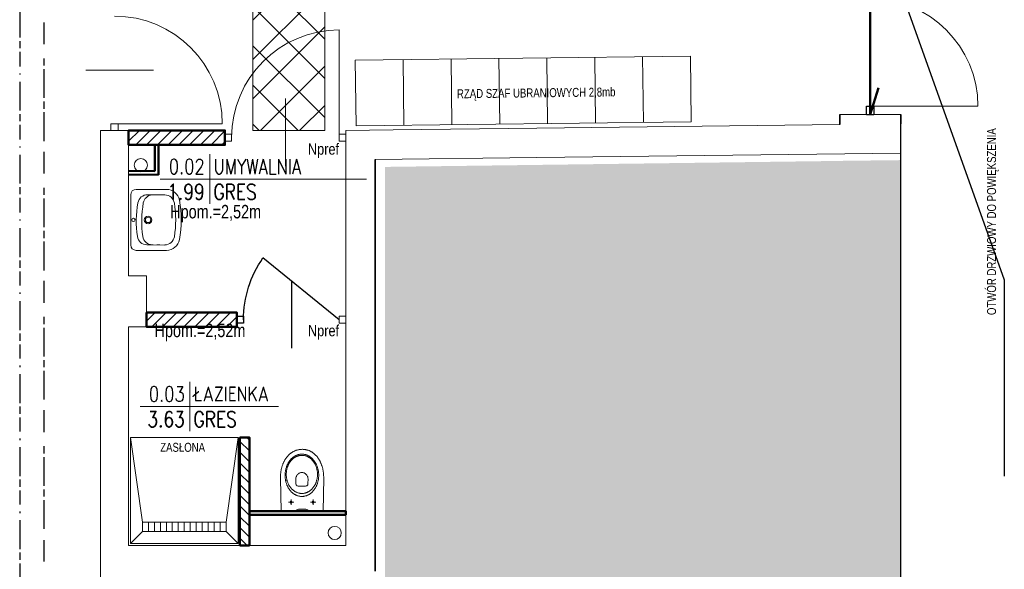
# Model space of a CAD drawing. Header units: millimetres. Extents: x 282377 to 1404227, y -783705 to 1038705.
# Tile 145 of 243: x 381594 to 382417, y 8797 to 9256. Entities that reach past the tile are written whole.
import ezdxf
from ezdxf import colors
from ezdxf.entities.mleader import LeaderData, LeaderLine
from ezdxf.enums import TextEntityAlignment as Align
from ezdxf.math import Vec2, Vec3

# ---------------------------------------------------------------- set-up
doc = ezdxf.new("R2010")
doc.units = ezdxf.units.MM
doc.linetypes.add('ACAD_ISO08W100', pattern=[36, 24, -3, 6, -3])
doc.layers.add('!!ELEKTRYKA', color=7, linetype='Continuous')
for name, color, linetype, lineweight in [('BA_drz', 7, 'Continuous', 18), ('BA_KS_ist.', 34, 'Continuous', 13), ('BA_met', 7, 'Continuous', 18), ('BA_txs', 2, 'Continuous', 18), ('Cienka', 7, 'Continuous', 18), ('PG_WIDOKOWE_CIENKIE', 7, 'Continuous', 18), ('PG_WYPOSAŻENIE', 9, 'Continuous', 18), ('PG_ŚCIANY_DZIAŁOWE', 3, 'Continuous', 18), ('PG_ŚCIANY_SŁUPY', 4, 'Continuous', 35), ('Przekrojowa', 60, 'Continuous', 18), ('WYPOSAŻENIE GARAŻU', 253, 'Continuous', 5)]:
    doc.layers.add(name, color=color, linetype=linetype, lineweight=lineweight)
doc.styles.add('BIKTC', font='bikromsw.shx', dxfattribs={"width": 0.8})
doc.styles.add('BIKTS', font='bikromsw.shx', dxfattribs={"width": 0.85})
doc.styles.add('ROMANS', font='romans', dxfattribs={"width": 0.7})
doc.styles.get("Standard").update_dxf_attribs({"font": 'arial.ttf'})

# ---------------------------------------------------------------- blocks, each defined once
blk = doc.blocks.new('A$Cf7835451')
at = {"layer": 'PG_WIDOKOWE_CIENKIE', "lineweight": 18}
for p, q in [((29.97, 50.9), (4.55, 50.9)), ((0, 4.55), (0, 46.36)), ((13.56, 46.28), (18.9, 46.36)), ((17.27, 46.25), (17.27, 46.33)), ((18.09, 46.3), (28.43, 46.46)), ((19.09, 46.31), (19.09, 46.36)), ((24.43, 46.36), (21.8, 46.36)), ((21.8, 46.36), (21.8, 46.36)), ((21.82, 46.36), (21.82, 46.36)), ((22.54, 46.36), (22.54, 46.41)), ((23.62, 46.36), (23.62, 46.38)), ((29.97, 0), (4.55, 0)), ((14.2, 4.47), (19.54, 4.55)), ((17.27, 4.51), (17.27, 4.6)), ((28.43, 4.55), (19.09, 4.55))]:
    blk.add_line(p, q, dxfattribs=at)
for centre, radius in [((2.27, 25.45), 1.36), ((14.54, 25.45), 3.18), ((14.54, 25.45), 2.27)]:
    blk.add_circle(centre, radius, dxfattribs=at)
for centre, radius, start, end in [((4.55, 46.36), 4.55, 90, 180), ((29.97, 40), 10.91, 10.24035, 90), ((13.68, 38.1), 8.18, 90.87473, 171.72059), ((18.21, 38.12), 8.18, 90.87473, 171.72059), ((28.43, 38.18), 8.18, 9.15413, 90), ((-50.54, 25.45), 92.72, 349.75965, 10.24035), ((92.84, 26.58), 88.17, 171.72059, 190.02886), ((97.37, 26.6), 88.17, 171.72059, 190.02886), ((-50.54, 25.45), 88.17, 350.84587, 9.15413), ((14.07, 12.65), 8.18, 190.02886, 270.87473), ((18.6, 12.67), 8.18, 190.02886, 264.7924), ((28.43, 12.73), 8.18, 270, 350.84587), ((29.97, 10.91), 10.91, 270, 349.75965), ((4.55, 4.55), 4.55, 180, 270)]:
    blk.add_arc(centre, radius, start, end, dxfattribs=at)
blk = doc.blocks.new('jamb')
blk.add_lwpolyline([(-0.5, -0.5), (-0.5, 0.5), (0.5, 0.5), (0.5, -0.5)], close=True)
blk = doc.blocks.new('dr1h901')
at = {"color": 7}
blk.add_line((-0.5, 0), (-0.5, 1), dxfattribs=at)
blk.add_line((0, 0.3622), (0, -0.2655))
blk.add_arc((-0.5, 0), 1, 0, 90, dxfattribs=at)
blk = doc.blocks.new('A$C6b6b2cc1')
at = {"color": 5, "lineweight": 20}
for p, q in [((17.9, 91), (29.9, 91)), ((17.9, 0), (29.9, 0))]:
    blk.add_line(p, q, dxfattribs=at)
for p, q in [((20.9, 85.5), (20.9, 91)), ((20.9, 91), (26.9, 91)), ((26.9, 91), (26.9, 85.5)), ((26.9, 85.5), (20.9, 85.5))]:
    blk.add_line(p, q)
at = {"color": 0, "extrusion": (0, 0, -1)}
blk.add_line((23.9, 5.5), (75.47, 69.26), dxfattribs=at)
at = {"extrusion": (0, 0, -1)}
blk.add_line((56.49, 45.5), (0, 45.5), dxfattribs=at)
at = {"color": 0, "extrusion": (0, 0, -1)}
blk.add_arc((-23.9, -4.5), 90, 90, 124.95948, dxfattribs=at)
at = {"layer": 'WYPOSAŻENIE GARAŻU', "color": 240, "true_color": 0xed1f24, "xscale": 5.5, "yscale": 5.999999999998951, "zscale": 5.5, "rotation": 90}
blk.add_blockref('jamb', (23.9, 2.75), dxfattribs=at)
blk = doc.blocks.new('bikmet')
blk.add_line((0, 1.65), (0, -1.65))
at = {"style": 'ROMANS', "width": 0.8}
blk.add_attdef('NRPOM', text='', height=1, dxfattribs=at).set_placement((-0.333, 0.333), align=Align.RIGHT)
blk.add_attdef('NWAPOM', (0.25, 0.333), '', height=1, dxfattribs=at)
blk.add_attdef('RAREA', text='', height=1.042, dxfattribs=at).set_placement((-0.333, -0.333), align=Align.TOP_RIGHT)
blk.add_attdef('PODLOGA', text='', height=1.042, dxfattribs=at).set_placement((0.25, -0.333), align=Align.TOP_LEFT)
blk = doc.blocks.new('A$C9dc6be50')
at = {"lineweight": 18}
h = blk.add_hatch(color=9, dxfattribs=at)
h.dxf.hatch_style = 1
h.paths.add_polyline_path([(1.64, 21.13), (1.53, 21.9), (1.25, 22.52), (0.86, 22.98), (0.42, 23.27), (0, 23.37), (0, 12.77), (0.42, 12.87), (0.86, 13.16), (1.25, 13.62), (1.53, 14.24), (1.64, 15.01)])
at = {"color": 9, "lineweight": 13}
for p, q in [((27.71, 36.15), (0, 35.6)), ((28.32, 36.15), (27.71, 36.15)), ((28.92, 36.14), (28.32, 36.15)), ((29.52, 36.12), (28.92, 36.14)), ((30.11, 36.09), (29.52, 36.12)), ((30.69, 36.05), (30.11, 36.09)), ((31.27, 36), (30.69, 36.05)), ((31.84, 35.94), (31.27, 36)), ((32.4, 35.88), (31.84, 35.94)), ((32.96, 35.8), (32.4, 35.88)), ((33.51, 35.72), (32.96, 35.8)), ((34.05, 35.63), (33.51, 35.72)), ((34.59, 35.53), (34.05, 35.63)), ((35.12, 35.42), (34.59, 35.53)), ((35.65, 35.3), (35.12, 35.42)), ((36.16, 35.17), (35.65, 35.3)), ((36.67, 35.04), (36.16, 35.17)), ((37.17, 34.9), (36.67, 35.04)), ((37.67, 34.75), (37.17, 34.9)), ((38.16, 34.59), (37.67, 34.75)), ((38.64, 34.43), (38.16, 34.59)), ((39.11, 34.26), (38.64, 34.43)), ((39.58, 34.08), (39.11, 34.26)), ((40.04, 33.89), (39.58, 34.08)), ((40.49, 33.7), (40.04, 33.89)), ((40.93, 33.5), (40.49, 33.7)), ((41.37, 33.29), (40.93, 33.5)), ((41.79, 33.08), (41.37, 33.29)), ((42.21, 32.85), (41.79, 33.08)), ((9.87, 27.32), (5.37, 27.32)), ((6.91, 27.73), (6.8, 27.32)), ((6.8, 27.32), (6.91, 26.91)), ((7.21, 28.03), (6.91, 27.73)), ((6.91, 26.91), (7.21, 26.62)), ((7.62, 28.14), (7.21, 28.03)), ((7.21, 26.62), (7.62, 26.5)), ((7.62, 29.5), (7.62, 25.14)), ((8.03, 28.03), (7.62, 28.14)), ((7.62, 26.5), (8.03, 26.62)), ((8.32, 27.73), (8.03, 28.03)), ((8.03, 26.62), (8.32, 26.91)), ((8.44, 27.32), (8.32, 27.73)), ((8.32, 26.91), (8.44, 27.32)), ((14.37, 24.43), (14.62, 24.79)), ((14.62, 24.79), (14.88, 25.15)), ((14.88, 25.15), (15.15, 25.5)), ((15.15, 25.5), (15.44, 25.84)), ((15.44, 25.84), (15.73, 26.17)), ((15.73, 26.17), (16.04, 26.5)), ((16.04, 26.5), (16.36, 26.82)), ((16.36, 26.82), (16.69, 27.13)), ((16.69, 27.13), (17.03, 27.44)), ((17.03, 27.44), (17.38, 27.73)), ((17.07, 24.52), (17.33, 24.88)), ((17.33, 24.88), (17.61, 25.23)), ((17.38, 27.73), (17.75, 28.02)), ((17.61, 25.23), (17.9, 25.58)), ((17.75, 28.02), (18.12, 28.3)), ((17.9, 25.58), (18.21, 25.91)), ((18.12, 28.3), (18.5, 28.57)), ((18.21, 25.91), (18.53, 26.24)), ((18.5, 28.57), (18.9, 28.83)), ((18.53, 26.24), (18.86, 26.56)), ((18.86, 26.56), (19.2, 26.87)), ((18.9, 28.83), (19.3, 29.09)), ((19.2, 26.87), (19.56, 27.17)), ((19.3, 29.09), (19.71, 29.33)), ((19.56, 27.17), (19.92, 27.46)), ((19.71, 29.33), (20.13, 29.57)), ((19.92, 27.46), (20.3, 27.74)), ((20.13, 29.57), (20.56, 29.79)), ((20.3, 27.74), (20.69, 28.01)), ((20.56, 29.79), (21, 30.01)), ((20.69, 28.01), (21.09, 28.27)), ((21, 30.01), (21.45, 30.22)), ((21.09, 28.27), (21.5, 28.52)), ((21.45, 30.22), (21.9, 30.41)), ((21.5, 28.52), (21.92, 28.76)), ((21.9, 30.41), (22.36, 30.6)), ((21.92, 28.76), (22.34, 28.99)), ((22.34, 28.99), (22.78, 29.21)), ((22.36, 30.6), (22.83, 30.77)), ((22.78, 29.21), (23.23, 29.42)), ((22.83, 30.77), (23.31, 30.94)), ((23.23, 29.42), (23.68, 29.62)), ((23.31, 30.94), (23.79, 31.09)), ((23.68, 29.62), (24.15, 29.8)), ((23.79, 31.09), (24.28, 31.23)), ((24.15, 29.8), (24.62, 29.97)), ((24.28, 31.23), (24.78, 31.36)), ((24.62, 29.97), (25.1, 30.13)), ((24.78, 31.36), (25.29, 31.48)), ((25.1, 30.13), (25.58, 30.28)), ((25.29, 31.48), (25.8, 31.59)), ((25.58, 30.28), (26.08, 30.41)), ((25.8, 31.59), (26.31, 31.69)), ((26.08, 30.41), (26.58, 30.53)), ((26.31, 31.69), (26.83, 31.77)), ((26.58, 30.53), (27.09, 30.64)), ((26.83, 31.77), (27.36, 31.84)), ((27.09, 30.64), (27.6, 30.73)), ((27.36, 31.84), (27.89, 31.9)), ((27.6, 30.73), (28.12, 30.81)), ((27.89, 31.9), (28.43, 31.94)), ((28.12, 30.81), (28.65, 30.88)), ((28.43, 31.94), (28.97, 31.98)), ((28.65, 30.88), (29.18, 30.93)), ((28.97, 31.98), (29.52, 32)), ((29.18, 30.93), (29.72, 30.97)), ((29.52, 32), (30.07, 32)), ((29.72, 30.97), (30.26, 30.99)), ((30.07, 32), (30.62, 32)), ((30.26, 30.99), (30.8, 31)), ((30.62, 32), (31.16, 31.98)), ((30.8, 31), (30.8, 30.99)), ((30.8, 31), (31.35, 30.99)), ((31.16, 31.98), (31.7, 31.94)), ((31.35, 30.99), (31.89, 30.97)), ((31.7, 31.94), (32.24, 31.9)), ((31.89, 30.97), (32.43, 30.93)), ((32.24, 31.9), (32.77, 31.84)), ((32.43, 30.93), (32.96, 30.88)), ((32.77, 31.84), (33.3, 31.77)), ((32.96, 30.88), (33.48, 30.81)), ((33.3, 31.77), (33.82, 31.69)), ((33.48, 30.81), (34, 30.73)), ((33.82, 31.69), (34.33, 31.59)), ((34, 30.73), (34.52, 30.64)), ((34.33, 31.59), (34.84, 31.48)), ((34.52, 30.64), (35.03, 30.53)), ((34.84, 31.48), (35.35, 31.36)), ((35.03, 30.53), (35.53, 30.41)), ((35.35, 31.36), (35.85, 31.23)), ((35.53, 30.41), (36.02, 30.28)), ((35.85, 31.23), (36.34, 31.09)), ((36.02, 30.28), (36.51, 30.13)), ((36.34, 31.09), (36.82, 30.94)), ((36.51, 30.13), (36.99, 29.97)), ((36.82, 30.94), (37.3, 30.77)), ((36.99, 29.97), (37.46, 29.8)), ((37.3, 30.77), (37.77, 30.6)), ((37.46, 29.8), (37.92, 29.62)), ((37.77, 30.6), (38.23, 30.41)), ((37.92, 29.62), (38.38, 29.42)), ((38.23, 30.41), (38.69, 30.22)), ((38.38, 29.42), (38.83, 29.21)), ((38.69, 30.22), (39.13, 30.01)), ((38.83, 29.21), (39.26, 28.99)), ((39.13, 30.01), (39.57, 29.79)), ((39.26, 28.99), (39.69, 28.76)), ((39.57, 29.79), (40, 29.57)), ((39.69, 28.76), (40.11, 28.52)), ((40, 29.57), (40.42, 29.33)), ((40.11, 28.52), (40.52, 28.27)), ((40.42, 29.33), (40.83, 29.09)), ((40.52, 28.27), (40.92, 28.01)), ((40.83, 29.09), (41.24, 28.83)), ((40.92, 28.01), (41.31, 27.74)), ((41.24, 28.83), (41.63, 28.57)), ((41.31, 27.74), (41.68, 27.46)), ((41.63, 28.57), (42.01, 28.3)), ((41.68, 27.46), (42.05, 27.17)), ((42.01, 28.3), (42.38, 28.02)), ((42.05, 27.17), (42.4, 26.87)), ((42.63, 32.63), (42.21, 32.85)), ((42.38, 28.02), (42.75, 27.73)), ((42.4, 26.87), (42.75, 26.56)), ((43.03, 32.39), (42.63, 32.63)), ((42.75, 27.73), (43.1, 27.44)), ((42.75, 26.56), (43.08, 26.24)), ((43.42, 32.15), (43.03, 32.39)), ((43.08, 26.24), (43.4, 25.91)), ((43.1, 27.44), (43.44, 27.13)), ((43.4, 25.91), (43.7, 25.58)), ((43.81, 31.9), (43.42, 32.15)), ((43.44, 27.13), (43.77, 26.82)), ((43.7, 25.58), (43.99, 25.23)), ((43.77, 26.82), (44.09, 26.5)), ((44.19, 31.65), (43.81, 31.9)), ((43.99, 25.23), (44.27, 24.88)), ((44.09, 26.5), (44.4, 26.17)), ((44.56, 31.39), (44.19, 31.65)), ((44.27, 24.88), (44.54, 24.52)), ((44.4, 26.17), (44.7, 25.84)), ((44.92, 31.13), (44.56, 31.39)), ((44.7, 25.84), (44.98, 25.5)), ((45.28, 30.86), (44.92, 31.13)), ((44.98, 25.5), (45.25, 25.15)), ((45.25, 25.15), (45.51, 24.79)), ((45.62, 30.58), (45.28, 30.86)), ((45.51, 24.79), (45.76, 24.43)), ((45.96, 30.3), (45.62, 30.58)), ((46.29, 30.01), (45.96, 30.3)), ((46.61, 29.71), (46.29, 30.01)), ((46.92, 29.41), (46.61, 29.71)), ((47.22, 29.11), (46.92, 29.41)), ((47.51, 28.8), (47.22, 29.11)), ((47.79, 28.49), (47.51, 28.8)), ((48.07, 28.17), (47.79, 28.49)), ((48.33, 27.84), (48.07, 28.17)), ((48.59, 27.51), (48.33, 27.84)), ((48.83, 27.18), (48.59, 27.51)), ((49.07, 26.84), (48.83, 27.18)), ((49.3, 26.5), (49.07, 26.84)), ((49.51, 26.15), (49.3, 26.5)), ((49.72, 25.8), (49.51, 26.15)), ((49.92, 25.45), (49.72, 25.8)), ((50.11, 25.09), (49.92, 25.45)), ((50.29, 24.73), (50.11, 25.09)), ((50.46, 24.36), (50.29, 24.73)), ((0.42, 23.27), (0, 23.37)), ((0.86, 22.98), (0.42, 23.27)), ((1.25, 22.52), (0.86, 22.98)), ((1.53, 21.9), (1.25, 22.52)), ((1.64, 21.13), (1.53, 21.9)), ((1.64, 15.01), (1.64, 21.13)), ((12.37, 17.94), (12.38, 18.38)), ((12.38, 17.5), (12.37, 17.94)), ((12.38, 18.38), (12.4, 18.81)), ((12.4, 17.07), (12.38, 17.5)), ((12.4, 18.81), (12.45, 19.24)), ((12.45, 16.64), (12.4, 17.07)), ((12.45, 19.24), (12.5, 19.67)), ((12.5, 16.21), (12.45, 16.64)), ((12.5, 19.67), (12.58, 20.09)), ((12.58, 20.09), (12.67, 20.51)), ((12.67, 20.51), (12.77, 20.92)), ((12.77, 20.92), (12.89, 21.33)), ((12.89, 21.33), (13.03, 21.74)), ((13.03, 21.74), (13.18, 22.14)), ((13.18, 22.14), (13.34, 22.54)), ((13.34, 22.54), (13.52, 22.93)), ((13.52, 22.93), (13.71, 23.31)), ((13.71, 23.31), (13.92, 23.69)), ((13.92, 23.69), (14.14, 24.06)), ((14.14, 24.06), (14.37, 24.43)), ((14.89, 17.94), (14.9, 18.39)), ((14.9, 17.49), (14.89, 17.94)), ((14.89, 17.94), (14.89, 17.94)), ((14.9, 18.39), (14.92, 18.83)), ((14.92, 17.05), (14.9, 17.49)), ((14.92, 18.83), (14.97, 19.27)), ((14.97, 16.61), (14.92, 17.05)), ((14.97, 19.27), (15.03, 19.71)), ((15.03, 16.17), (14.97, 16.61)), ((15.03, 19.71), (15.11, 20.14)), ((15.11, 20.14), (15.21, 20.57)), ((15.21, 20.57), (15.33, 20.99)), ((15.33, 20.99), (15.46, 21.41)), ((15.46, 21.41), (15.6, 21.82)), ((15.6, 21.82), (15.77, 22.22)), ((15.77, 22.22), (15.95, 22.62)), ((15.95, 22.62), (16.14, 23.02)), ((16.14, 23.02), (16.35, 23.4)), ((16.35, 23.4), (16.57, 23.78)), ((16.57, 23.78), (16.81, 24.16)), ((16.81, 24.16), (17.07, 24.52)), ((21.07, 20.93), (21.16, 21.64)), ((21.07, 18.17), (21.07, 20.93)), ((21.07, 14.95), (21.07, 18.17)), ((21.16, 21.64), (21.38, 22.17)), ((21.38, 22.17), (21.71, 22.55)), ((21.71, 22.55), (22.11, 22.8)), ((22.11, 22.8), (22.53, 22.95)), ((22.53, 22.95), (22.94, 23.02)), ((22.94, 23.02), (23.29, 23.04)), ((23.29, 23.04), (27.14, 23.05)), ((27.14, 23.05), (27.67, 23.02)), ((27.67, 23.02), (28.18, 22.93)), ((28.18, 22.93), (28.68, 22.78)), ((28.68, 22.78), (29.16, 22.58)), ((29.16, 22.58), (29.62, 22.34)), ((29.62, 22.34), (30.05, 22.06)), ((30.05, 22.06), (30.46, 21.74)), ((30.46, 21.74), (30.84, 21.39)), ((30.84, 21.39), (31.18, 21.01)), ((31.18, 21.01), (31.49, 20.6)), ((31.49, 20.6), (31.76, 20.18)), ((31.76, 20.18), (31.99, 19.74)), ((31.99, 19.74), (32.17, 19.3)), ((32.17, 16.59), (31.99, 16.14)), ((32.17, 19.3), (32.3, 18.85)), ((32.3, 17.04), (32.17, 16.59)), ((32.3, 18.85), (32.39, 18.39)), ((32.39, 17.49), (32.3, 17.04)), ((32.39, 18.39), (32.41, 17.94)), ((32.41, 17.94), (32.39, 17.49)), ((44.54, 24.52), (44.79, 24.16)), ((44.79, 24.16), (45.03, 23.78)), ((45.03, 23.78), (45.26, 23.4)), ((45.26, 23.4), (45.47, 23.02)), ((45.47, 23.02), (45.66, 22.62)), ((45.66, 22.62), (45.84, 22.22)), ((45.76, 24.43), (45.99, 24.06)), ((45.84, 22.22), (46, 21.82)), ((45.99, 24.06), (46.21, 23.69)), ((46, 21.82), (46.15, 21.41)), ((46.15, 21.41), (46.28, 20.99)), ((46.21, 23.69), (46.42, 23.31)), ((46.28, 20.99), (46.39, 20.57)), ((46.39, 20.57), (46.49, 20.14)), ((46.42, 23.31), (46.61, 22.93)), ((46.49, 20.14), (46.57, 19.71)), ((46.57, 19.71), (46.64, 19.27)), ((46.64, 16.61), (46.57, 16.17)), ((46.61, 22.93), (46.79, 22.54)), ((46.64, 19.27), (46.68, 18.83)), ((46.68, 17.05), (46.64, 16.61)), ((46.68, 18.83), (46.71, 18.39)), ((46.71, 17.49), (46.68, 17.05)), ((46.71, 18.39), (46.72, 17.94)), ((46.72, 17.94), (46.71, 17.49)), ((46.72, 17.94), (46.72, 17.94)), ((46.79, 22.54), (46.95, 22.14)), ((46.95, 22.14), (47.1, 21.74)), ((47.1, 21.74), (47.24, 21.33)), ((47.24, 21.33), (47.36, 20.92)), ((47.36, 20.92), (47.46, 20.51)), ((47.46, 20.51), (47.55, 20.09)), ((47.55, 20.09), (47.63, 19.67)), ((47.63, 19.67), (47.68, 19.24)), ((47.68, 16.64), (47.63, 16.21)), ((47.68, 19.24), (47.73, 18.81)), ((47.73, 17.07), (47.68, 16.64)), ((47.73, 18.81), (47.75, 18.38)), ((47.75, 17.5), (47.73, 17.07)), ((47.75, 18.38), (47.76, 17.94)), ((47.76, 17.94), (47.75, 17.5)), ((47.76, 17.94), (47.76, 17.94)), ((50.62, 23.99), (50.46, 24.36)), ((50.76, 23.62), (50.62, 23.99)), ((50.9, 23.24), (50.76, 23.62)), ((51.03, 22.86), (50.9, 23.24)), ((51.15, 22.47), (51.03, 22.86)), ((51.26, 22.09), (51.15, 22.47)), ((51.35, 21.7), (51.26, 22.09)), ((51.44, 21.31), (51.35, 21.7)), ((51.52, 20.91), (51.44, 21.31)), ((51.58, 20.51), (51.52, 20.91)), ((51.64, 20.11), (51.58, 20.51)), ((51.68, 19.71), (51.64, 20.11)), ((51.64, 16.44), (51.68, 16.85)), ((51.71, 19.3), (51.68, 19.71)), ((51.68, 16.85), (51.71, 17.25)), ((51.73, 18.9), (51.71, 19.3)), ((51.71, 17.25), (51.73, 17.66)), ((51.75, 18.49), (51.73, 18.9)), ((51.73, 17.66), (51.75, 18.07)), ((51.75, 18.07), (51.75, 18.49)), ((0.42, 12.87), (0, 12.77)), ((0.86, 13.16), (0.42, 12.87)), ((1.25, 13.62), (0.86, 13.16)), ((1.53, 14.24), (1.25, 13.62)), ((1.64, 15.01), (1.53, 14.24)), ((9.87, 8.91), (5.37, 8.91)), ((6.91, 9.32), (6.8, 8.91)), ((6.8, 8.91), (6.91, 8.5)), ((7.21, 9.62), (6.91, 9.32)), ((6.91, 8.5), (7.21, 8.21)), ((7.62, 9.73), (7.21, 9.62)), ((7.62, 11.09), (7.62, 6.73)), ((8.03, 9.62), (7.62, 9.73)), ((8.32, 9.32), (8.03, 9.62)), ((8.03, 8.21), (8.32, 8.5)), ((8.44, 8.91), (8.32, 9.32)), ((8.32, 8.5), (8.44, 8.91)), ((12.58, 15.79), (12.5, 16.21)), ((12.67, 15.37), (12.58, 15.79)), ((12.77, 14.96), (12.67, 15.37)), ((12.89, 14.55), (12.77, 14.96)), ((13.03, 14.14), (12.89, 14.55)), ((13.18, 13.74), (13.03, 14.14)), ((13.34, 13.35), (13.18, 13.74)), ((13.52, 12.96), (13.34, 13.35)), ((13.71, 12.57), (13.52, 12.96)), ((13.92, 12.19), (13.71, 12.57)), ((14.14, 11.82), (13.92, 12.19)), ((14.37, 11.45), (14.14, 11.82)), ((14.62, 11.09), (14.37, 11.45)), ((14.88, 10.73), (14.62, 11.09)), ((15.15, 10.39), (14.88, 10.73)), ((15.11, 15.74), (15.03, 16.17)), ((15.21, 15.31), (15.11, 15.74)), ((15.44, 10.04), (15.15, 10.39)), ((15.33, 14.89), (15.21, 15.31)), ((15.46, 14.48), (15.33, 14.89)), ((15.73, 9.71), (15.44, 10.04)), ((15.6, 14.06), (15.46, 14.48)), ((15.77, 13.66), (15.6, 14.06)), ((16.04, 9.38), (15.73, 9.71)), ((15.95, 13.26), (15.77, 13.66)), ((16.14, 12.87), (15.95, 13.26)), ((16.36, 9.06), (16.04, 9.38)), ((16.35, 12.48), (16.14, 12.87)), ((16.57, 12.1), (16.35, 12.48)), ((16.69, 8.75), (16.36, 9.06)), ((16.81, 11.72), (16.57, 12.1)), ((17.03, 8.45), (16.69, 8.75)), ((17.07, 11.36), (16.81, 11.72)), ((17.38, 8.15), (17.03, 8.45)), ((17.33, 11), (17.07, 11.36)), ((17.61, 10.65), (17.33, 11)), ((17.9, 10.3), (17.61, 10.65)), ((18.21, 9.97), (17.9, 10.3)), ((18.53, 9.64), (18.21, 9.97)), ((18.86, 9.32), (18.53, 9.64)), ((19.2, 9.01), (18.86, 9.32)), ((19.56, 8.71), (19.2, 9.01)), ((19.92, 8.42), (19.56, 8.71)), ((20.3, 8.14), (19.92, 8.42)), ((21.16, 14.24), (21.07, 14.95)), ((21.07, 14.95), (21.07, 14.94)), ((21.38, 13.7), (21.16, 14.24)), ((21.71, 13.32), (21.38, 13.7)), ((22.1, 13.07), (21.71, 13.32)), ((22.52, 12.92), (22.1, 13.07)), ((22.92, 12.85), (22.52, 12.92)), ((23.27, 12.83), (22.92, 12.85)), ((27.12, 12.83), (23.27, 12.83)), ((27.64, 12.86), (27.12, 12.83)), ((28.16, 12.95), (27.64, 12.86)), ((28.66, 13.1), (28.16, 12.95)), ((29.14, 13.3), (28.66, 13.1)), ((29.6, 13.54), (29.14, 13.3)), ((30.04, 13.82), (29.6, 13.54)), ((30.45, 14.14), (30.04, 13.82)), ((30.83, 14.5), (30.45, 14.14)), ((31.18, 14.88), (30.83, 14.5)), ((31.49, 15.28), (31.18, 14.88)), ((31.76, 15.7), (31.49, 15.28)), ((31.99, 16.14), (31.76, 15.7)), ((41.68, 8.42), (41.31, 8.14)), ((42.05, 8.71), (41.68, 8.42)), ((42.4, 9.01), (42.05, 8.71)), ((42.75, 9.32), (42.4, 9.01)), ((43.08, 9.64), (42.75, 9.32)), ((43.1, 8.45), (42.75, 8.15)), ((43.4, 9.97), (43.08, 9.64)), ((43.44, 8.75), (43.1, 8.45)), ((43.7, 10.3), (43.4, 9.97)), ((43.77, 9.06), (43.44, 8.75)), ((43.99, 10.65), (43.7, 10.3)), ((44.09, 9.38), (43.77, 9.06)), ((44.27, 11), (43.99, 10.65)), ((44.4, 9.71), (44.09, 9.38)), ((44.54, 11.36), (44.27, 11)), ((44.7, 10.04), (44.4, 9.71)), ((44.79, 11.72), (44.54, 11.36)), ((44.98, 10.39), (44.7, 10.04)), ((45.03, 12.1), (44.79, 11.72)), ((45.25, 10.73), (44.98, 10.39)), ((45.26, 12.48), (45.03, 12.1)), ((45.51, 11.09), (45.25, 10.73)), ((45.47, 12.87), (45.26, 12.48)), ((45.66, 13.26), (45.47, 12.87)), ((45.76, 11.45), (45.51, 11.09)), ((45.84, 13.66), (45.66, 13.26)), ((45.99, 11.82), (45.76, 11.45)), ((46, 14.06), (45.84, 13.66)), ((46.21, 12.19), (45.99, 11.82)), ((46.15, 14.48), (46, 14.06)), ((46.28, 14.89), (46.15, 14.48)), ((46.42, 12.57), (46.21, 12.19)), ((46.39, 15.31), (46.28, 14.89)), ((46.49, 15.74), (46.39, 15.31)), ((46.61, 12.96), (46.42, 12.57)), ((46.57, 16.17), (46.49, 15.74)), ((46.79, 13.35), (46.61, 12.96)), ((46.95, 13.74), (46.79, 13.35)), ((47.1, 14.14), (46.95, 13.74)), ((47.24, 14.55), (47.1, 14.14)), ((47.36, 14.96), (47.24, 14.55)), ((47.46, 15.37), (47.36, 14.96)), ((47.55, 15.79), (47.46, 15.37)), ((47.63, 16.21), (47.55, 15.79)), ((47.92, 7.98), (48.19, 8.31)), ((48.19, 8.31), (48.44, 8.63)), ((48.44, 8.63), (48.69, 8.97)), ((48.69, 8.97), (48.93, 9.31)), ((48.93, 9.31), (49.16, 9.65)), ((49.16, 9.65), (49.38, 10)), ((49.38, 10), (49.59, 10.35)), ((49.59, 10.35), (49.79, 10.7)), ((49.79, 10.7), (49.98, 11.06)), ((49.98, 11.06), (50.16, 11.42)), ((50.16, 11.42), (50.34, 11.79)), ((50.34, 11.79), (50.5, 12.16)), ((50.5, 12.16), (50.65, 12.53)), ((50.65, 12.53), (50.8, 12.91)), ((50.8, 12.91), (50.93, 13.29)), ((50.93, 13.29), (51.05, 13.67)), ((51.05, 13.67), (51.17, 14.06)), ((51.17, 14.06), (51.27, 14.45)), ((51.27, 14.45), (51.36, 14.84)), ((51.36, 14.84), (51.45, 15.24)), ((51.45, 15.24), (51.52, 15.64)), ((51.52, 15.64), (51.58, 16.04)), ((51.58, 16.04), (51.64, 16.44)), ((0, 0.55), (27.71, 0)), ((7.21, 8.21), (7.62, 8.09)), ((7.62, 8.09), (8.03, 8.21)), ((17.75, 7.86), (17.38, 8.15)), ((18.12, 7.58), (17.75, 7.86)), ((18.5, 7.31), (18.12, 7.58)), ((18.9, 7.05), (18.5, 7.31)), ((19.3, 6.79), (18.9, 7.05)), ((19.71, 6.55), (19.3, 6.79)), ((20.13, 6.31), (19.71, 6.55)), ((20.56, 6.09), (20.13, 6.31)), ((20.69, 7.87), (20.3, 8.14)), ((21, 5.87), (20.56, 6.09)), ((21.09, 7.61), (20.69, 7.87)), ((21.45, 5.67), (21, 5.87)), ((21.5, 7.36), (21.09, 7.61)), ((21.9, 5.47), (21.45, 5.67)), ((21.92, 7.12), (21.5, 7.36)), ((22.36, 5.28), (21.9, 5.47)), ((22.34, 6.89), (21.92, 7.12)), ((22.78, 6.67), (22.34, 6.89)), ((22.83, 5.11), (22.36, 5.28)), ((23.23, 6.46), (22.78, 6.67)), ((23.31, 4.95), (22.83, 5.11)), ((23.68, 6.27), (23.23, 6.46)), ((23.79, 4.79), (23.31, 4.95)), ((24.15, 6.08), (23.68, 6.27)), ((24.28, 4.65), (23.79, 4.79)), ((24.62, 5.91), (24.15, 6.08)), ((24.78, 4.52), (24.28, 4.65)), ((25.1, 5.75), (24.62, 5.91)), ((25.29, 4.4), (24.78, 4.52)), ((25.58, 5.6), (25.1, 5.75)), ((25.8, 4.29), (25.29, 4.4)), ((26.08, 5.47), (25.58, 5.6)), ((26.31, 4.2), (25.8, 4.29)), ((26.58, 5.35), (26.08, 5.47)), ((26.83, 4.11), (26.31, 4.2)), ((27.09, 5.24), (26.58, 5.35)), ((27.36, 4.04), (26.83, 4.11)), ((27.6, 5.15), (27.09, 5.24)), ((27.89, 3.98), (27.36, 4.04)), ((28.12, 5.07), (27.6, 5.15)), ((27.71, 0), (28.32, 0)), ((28.43, 3.94), (27.89, 3.98)), ((28.65, 5), (28.12, 5.07)), ((28.32, 0), (28.91, 0.01)), ((28.97, 3.9), (28.43, 3.94)), ((29.18, 4.95), (28.65, 5)), ((28.91, 0.01), (29.51, 0.03)), ((29.52, 3.88), (28.97, 3.9)), ((29.72, 4.91), (29.18, 4.95)), ((29.51, 0.03), (30.09, 0.06)), ((30.07, 3.88), (29.52, 3.88)), ((30.26, 4.89), (29.72, 4.91)), ((30.62, 3.88), (30.07, 3.88)), ((30.07, 3.88), (30.07, 3.87)), ((30.09, 0.06), (30.67, 0.1)), ((30.8, 4.88), (30.26, 4.89)), ((31.16, 3.9), (30.62, 3.88)), ((30.67, 0.1), (31.24, 0.15)), ((31.35, 4.89), (30.8, 4.88)), ((30.8, 4.88), (30.8, 4.88)), ((31.7, 3.94), (31.16, 3.9)), ((31.24, 0.15), (31.81, 0.21)), ((31.89, 4.91), (31.35, 4.89)), ((32.24, 3.98), (31.7, 3.94)), ((31.81, 0.21), (32.37, 0.27)), ((32.43, 4.95), (31.89, 4.91)), ((32.77, 4.04), (32.24, 3.98)), ((32.37, 0.27), (32.92, 0.35)), ((32.96, 5), (32.43, 4.95)), ((33.3, 4.11), (32.77, 4.04)), ((32.92, 0.35), (33.47, 0.43)), ((33.48, 5.07), (32.96, 5)), ((33.82, 4.2), (33.3, 4.11)), ((33.47, 0.43), (34.01, 0.52)), ((34, 5.15), (33.48, 5.07)), ((34.33, 4.29), (33.82, 4.2)), ((34.52, 5.24), (34, 5.15)), ((34.01, 0.52), (34.54, 0.62)), ((34.84, 4.4), (34.33, 4.29)), ((35.03, 5.35), (34.52, 5.24)), ((34.54, 0.62), (35.07, 0.73)), ((35.35, 4.52), (34.84, 4.4)), ((35.53, 5.47), (35.03, 5.35)), ((35.07, 0.73), (35.59, 0.85)), ((35.85, 4.65), (35.35, 4.52)), ((36.02, 5.6), (35.53, 5.47)), ((35.59, 0.85), (36.1, 0.97)), ((36.34, 4.79), (35.85, 4.65)), ((36.51, 5.75), (36.02, 5.6)), ((36.1, 0.97), (36.61, 1.11)), ((36.82, 4.95), (36.34, 4.79)), ((36.99, 5.91), (36.51, 5.75)), ((36.61, 1.11), (37.1, 1.25)), ((37.3, 5.11), (36.82, 4.95)), ((37.46, 6.08), (36.99, 5.91)), ((37.1, 1.25), (37.59, 1.4)), ((37.77, 5.28), (37.3, 5.11)), ((37.92, 6.27), (37.46, 6.08)), ((37.59, 1.4), (38.08, 1.55)), ((38.23, 5.47), (37.77, 5.28)), ((38.38, 6.46), (37.92, 6.27)), ((38.08, 1.55), (38.56, 1.72)), ((38.69, 5.67), (38.23, 5.47)), ((38.83, 6.67), (38.38, 6.46)), ((38.56, 1.72), (39.02, 1.89)), ((39.13, 5.87), (38.69, 5.67)), ((39.26, 6.89), (38.83, 6.67)), ((39.02, 1.89), (39.49, 2.07)), ((39.57, 6.09), (39.13, 5.87)), ((39.69, 7.12), (39.26, 6.89)), ((39.49, 2.07), (39.94, 2.25)), ((40, 6.31), (39.57, 6.09)), ((40.11, 7.36), (39.69, 7.12)), ((39.94, 2.25), (40.39, 2.45)), ((40.42, 6.55), (40, 6.31)), ((40.52, 7.61), (40.11, 7.36)), ((40.39, 2.45), (40.83, 2.65)), ((40.83, 6.79), (40.42, 6.55)), ((40.92, 7.87), (40.52, 7.61)), ((41.24, 7.05), (40.83, 6.79)), ((40.83, 2.65), (41.26, 2.86)), ((41.31, 8.14), (40.92, 7.87)), ((41.63, 7.31), (41.24, 7.05)), ((41.26, 2.86), (41.68, 3.07)), ((42.01, 7.58), (41.63, 7.31)), ((41.68, 3.07), (42.1, 3.29)), ((42.38, 7.86), (42.01, 7.58)), ((42.1, 3.29), (42.51, 3.52)), ((42.75, 8.15), (42.38, 7.86)), ((42.51, 3.52), (42.91, 3.75)), ((42.91, 3.75), (43.3, 4)), ((43.3, 4), (43.68, 4.24)), ((43.68, 4.24), (44.06, 4.5)), ((44.06, 4.5), (44.43, 4.76)), ((44.43, 4.76), (44.79, 5.02)), ((44.79, 5.02), (45.14, 5.29)), ((45.14, 5.29), (45.48, 5.57)), ((45.48, 5.57), (45.82, 5.85)), ((45.82, 5.85), (46.15, 6.14)), ((46.15, 6.14), (46.46, 6.43)), ((46.46, 6.43), (46.77, 6.73)), ((46.77, 6.73), (47.07, 7.04)), ((47.07, 7.04), (47.36, 7.35)), ((47.36, 7.35), (47.65, 7.66)), ((47.65, 7.66), (47.92, 7.98))]:
    blk.add_line(p, q, dxfattribs=at)
blk = doc.blocks.new('A$C6810ecfa')
at = {"layer": 'BA_KS_ist.', "color": 18, "linetype": 'Continuous', "lineweight": 20, "ltscale": 25, "true_color": 0x000000}
for centre in [(-579.31, 1891.75), (-417.37, 1584.64)]:
    blk.add_circle(centre, 5.5, dxfattribs=at)

msp = doc.modelspace()

# ---------------------------------------------------------------- hatches: boundary and pattern name
at = {"lineweight": 20}
h = msp.add_hatch(dxfattribs=at)
h.set_pattern_fill('ANGLE', color=252, scale=2, angle=45)
h.set_pattern_definition([(45, (329171.58, 34798.067), (-9.8782817, 9.8782817), [10.16, -3.81]), (135, (329171.58, 34798.067), (-9.8782817, -9.8782817), [10.16, -3.81])])
h.paths.add_polyline_path([(381899.13, 8788.13), (381691.52, 8788.13), (381691.52, 8239.48), (382330.01, 8239.48), (382329.9, 9138.59), (382278.9, 9137.98), (382279.01, 9137.94), (381899.13, 9132.94)])
at = {"layer": 'PG_WIDOKOWE_CIENKIE', "lineweight": 18}
h = msp.add_hatch(dxfattribs=at)
h.set_pattern_fill('LINE', color=252, scale=2, angle=45)
h.set_pattern_definition([(45, (329153.1643, 41907.945), (-4.49012806, 4.49012806), [])])
h.paths.add_polyline_path([(381765.51, 9163.36), (381685.01, 9163.36), (381685.01, 9151.36), (381765.51, 9151.36)])
h = msp.add_hatch(dxfattribs=at)
h.set_pattern_fill('LINE', color=252, scale=2, angle=45)
h.set_pattern_definition([(45, (329153.1643, 41877.445), (-4.49012806, 4.49012806), [])])
h.paths.add_polyline_path([(381775.51, 9011.36), (381700.01, 9011.36), (381700.01, 8999.36), (381775.51, 8999.36)])
h = msp.add_hatch(dxfattribs=at)
h.set_pattern_fill('LINE', color=252, scale=2, angle=135)
h.set_pattern_definition([(135, (348787.929, -43714.986), (-4.49012806, -4.49012806), [])])
h.paths.add_polyline_path([(381786.01, 8906.86), (381786.01, 8816.86), (381778.01, 8816.86), (381778.01, 8906.86)])
at = {"layer": 'PG_WYPOSAŻENIE'}
h = msp.add_hatch(dxfattribs=at)
h.set_pattern_fill('ANSI37', color=252, scale=7.3)
h.set_pattern_definition([(45, (329153.164, 41907.945), (-16.388967, 16.388967), []), (135, (329153.164, 41907.945), (-16.388967, -16.388967), [])])
h.paths.add_polyline_path([(381848.8, 9330.77), (381848.8, 9529.17), (382206.67, 9529.17), (382206.67, 9330.77)], flags=16)
h.paths.add_polyline_path([(381788.8, 9163.36), (381788.8, 9589.17), (382253.01, 9589.17), (382253.01, 9571.86), (382266.67, 9571.86), (382266.67, 9270.77), (381848.8, 9270.77), (381848.8, 9163.36)])

# ---------------------------------------------------------------- linework, layer by layer
at = {"layer": '!!ELEKTRYKA', "color": 1, "linetype": 'ACAD_ISO08W100', "lineweight": -3}
for points in [[(381594, 9265.01), (381594, 9216.75)], [(381594, 9210.83), (381594, 9209.98)], [(381594, 9204.05), (381594, 9155.79)], [(381594, 9149.86), (381594, 9149.02)], [(381594, 9143.09), (381594, 9094.83)], [(381594, 9088.9), (381594, 9088.06)], [(381594, 9081.71), (381594, 9033.87)], [(381594, 9027.94), (381594, 9027.09)], [(381594, 9020.74), (381594, 8972.91)], [(381594, 8966.98), (381594, 8965.71)], [(381594, 8959.78), (381594, 8911.94)], [(381594, 8906.02), (381594, 8904.75)], [(381594, 8898.82), (381594, 8850.98)], [(381594, 8845.06), (381594, 8843.79)], [(381594, 8837.86), (381594, 8790.02)]]:
    msp.add_lwpolyline(points, dxfattribs=at)
at = {"layer": '!!ELEKTRYKA', "color": 14, "linetype": 'ACAD_ISO08W100', "lineweight": -3, "true_color": 0x950000}
for points in [[(381614.32, 9235.38), (381614.32, 9253.58)], [(381614.32, 9154.52), (381614.32, 9226.49)], [(381614.32, 9127.43), (381614.32, 9145.63)], [(381614.32, 9046.57), (381614.32, 9118.54)], [(381614.32, 9019.47), (381614.32, 9037.68)], [(381614.32, 8938.61), (381614.32, 9010.58)], [(381614.32, 8911.52), (381614.32, 8929.72)], [(381614.32, 8830.66), (381614.32, 8902.63)], [(381614.32, 8803.57), (381614.32, 8821.35)]]:
    msp.add_lwpolyline(points, dxfattribs=at)
at = {"color": 252}
for p, q in [((382301.51, 9183.61), (382307.51, 9183.61)), ((382301.51, 9176.61), (382301.51, 9183.61)), ((382307.51, 9183.61), (382307.51, 9176.61)), ((382301.51, 9176.61), (382307.51, 9176.61)), ((382330.01, 8013.62), (382330.01, 9168.98))]:
    msp.add_line(p, q, dxfattribs=at)
at = {"color": 252, "lineweight": 20}
for p, q in [((382304.51, 9183.61), (382394.51, 9183.61)), ((382279.01, 9168.36), (382279.01, 9176.61)), ((382279.01, 9176.61), (382330.01, 9176.61)), ((381661.51, 9163.36), (381661.51, 8209.62)), ((381906.01, 9163.84), (381866.51, 9163.36)), ((381906.01, 9163.84), (382026.01, 9165.3)), ((382279.01, 9168.36), (382026.01, 9165.3)), ((382026.01, 9140.79), (381891.01, 9139.16)), ((382330.01, 9144.48), (382026.01, 9140.79)), ((381685.01, 8816.86), (381755.01, 8816.86)), ((381685.01, 8816.86), (381866.51, 8816.86))]:
    msp.add_line(p, q, dxfattribs=at)
msp.add_arc((382304.51, 9183.61), 90, 0, 90, dxfattribs=at)
at = {"layer": 'BA_met', "color": 252}
for p, q in [((381711.31, 9122.83), (381883.73, 9122.83)), ((381694.65, 8932.91), (381810.11, 8932.91))]:
    msp.add_line(p, q, dxfattribs=at)
at = {"layer": 'Cienka', "color": 252}
for p, q in [((381685.01, 9163.36), (381661.51, 9163.36)), ((381866.51, 9163.36), (381866.51, 9151.36)), ((381685.01, 9151.36), (381685.01, 9041.86)), ((381866.51, 9041.86), (381866.51, 9029.86)), ((381685.01, 8816.86), (381685.01, 8909.86)), ((381685.01, 8909.86), (381685.01, 8816.86))]:
    msp.add_line(p, q, dxfattribs=at)
at = {"layer": 'PG_WIDOKOWE_CIENKIE', "color": 252, "lineweight": 50}
for p, q in [((382304.51, 9176.61), (382304.51, 9280.61)), ((382311.32, 9199.07), (382304.51, 9176.61)), ((381707.01, 9151.36), (381707.01, 9129.39)), ((381710.01, 9151.36), (381710.01, 9126.36)), ((381710.01, 9126.36), (381685.01, 9126.61)), ((381707.01, 9129.39), (381685.04, 9129.61)), ((381775.51, 9011.36), (381775.51, 8999.36)), ((381700.01, 8999.36), (381775.51, 8999.36)), ((381786.01, 8906.86), (381778.01, 8906.86)), ((381778.01, 8816.86), (381778.01, 8906.86)), ((381866.51, 8845.38), (381786.01, 8845.38)), ((381866.51, 8842.38), (381786.01, 8842.38))]:
    msp.add_line(p, q, dxfattribs=at)
msp.add_lwpolyline([(381765.51, 9151.36), (381765.51, 9151.36), (381685.01, 9151.36), (381685.01, 9151.36), (381765.51, 9151.36), (381765.51, 9163.36), (381685.01, 9163.36), (381685.01, 9163.36), (381765.51, 9163.36), (381765.51, 9163.36)], dxfattribs=at)
for points in [[(381685.01, 9163.36), (381765.51, 9163.36), (381765.51, 9151.36), (381685.01, 9151.36)], [(381700.01, 9011.36), (381775.51, 9011.36), (381775.51, 8999.36), (381700.01, 8999.36)], [(381786.01, 8816.86), (381786.01, 8906.86), (381778.01, 8906.86), (381778.01, 8816.86)], [(381866.51, 8842.38), (381866.51, 8845.38), (381786.01, 8845.38), (381786.01, 8842.38)]]:
    msp.add_lwpolyline(points, close=True, dxfattribs=at)
at = {"layer": 'PG_WYPOSAŻENIE', "color": 252}
for p, q in [((381914.36, 9222.62), (381915.02, 9167.62)), ((381954.35, 9223.1), (381955.02, 9168.11)), ((381994.35, 9223.59), (381995.02, 9168.59)), ((382034.35, 9224.07), (382035.02, 9169.08)), ((382074.35, 9224.56), (382075.01, 9169.56)), ((382114.34, 9225.04), (382115.01, 9170.05)), ((382154.34, 9225.53), (382155.01, 9170.53)), ((381686.51, 8906.86), (381696.51, 8836.36)), ((381766.51, 8836.36), (381776.51, 8906.86)), ((381766.51, 8836.36), (381696.51, 8836.36)), ((381696.51, 8836.36), (381696.51, 8828.36)), ((381701.51, 8836.36), (381701.51, 8828.36)), ((381706.51, 8836.36), (381706.51, 8828.36)), ((381711.51, 8836.36), (381711.51, 8828.36)), ((381716.51, 8836.36), (381716.51, 8828.36)), ((381721.51, 8836.36), (381721.51, 8828.36)), ((381726.51, 8836.36), (381726.51, 8828.36)), ((381731.51, 8836.36), (381731.51, 8828.36)), ((381736.51, 8836.36), (381736.51, 8828.36)), ((381741.51, 8836.36), (381741.51, 8828.36)), ((381746.51, 8836.36), (381746.51, 8828.36)), ((381751.51, 8836.36), (381751.51, 8828.36)), ((381756.51, 8836.36), (381756.51, 8828.36)), ((381761.51, 8836.36), (381761.51, 8828.36)), ((381766.51, 8828.36), (381766.51, 8836.36)), ((381696.51, 8828.36), (381686.51, 8818.36)), ((381696.51, 8828.36), (381766.51, 8828.36)), ((381766.51, 8828.36), (381776.51, 8818.36))]:
    msp.add_line(p, q, dxfattribs=at)
msp.add_lwpolyline([(381788.8, 9163.36), (381788.8, 9589.17), (382253.01, 9589.17), (382253.01, 9571.86), (382266.67, 9571.86), (382266.67, 9270.77), (381848.8, 9270.77), (381848.8, 9163.36), (381788.8, 9163.36)], dxfattribs=at)
for points in [[(382155.01, 9170.53), (381875.03, 9167.14), (381874.36, 9222.13), (382154.34, 9225.53)], [(381686.51, 8906.86), (381776.51, 8906.86), (381776.51, 8818.36), (381686.51, 8818.36)]]:
    msp.add_lwpolyline(points, close=True, dxfattribs=at)
at = {"layer": 'PG_ŚCIANY_DZIAŁOWE', "color": 252}
for p, q in [((381685.01, 9163.36), (381685.01, 9041.86)), ((381866.51, 8816.86), (381866.51, 9163.36)), ((381685.01, 9041.86), (381700.01, 9041.86)), ((381700.01, 8999.36), (381700.01, 9041.86)), ((381700.01, 9011.36), (381775.51, 9011.36)), ((381685.01, 8999.36), (381685.01, 8816.86)), ((381685.01, 8999.36), (381700.01, 8999.36)), ((381786.01, 8816.86), (381786.01, 8906.86))]:
    msp.add_line(p, q, dxfattribs=at)
at = {"layer": 'PG_ŚCIANY_SŁUPY', "color": 252}
for p, q in [((382279.01, 9168.36), (382279.01, 9176.61)), ((382330.01, 9168.98), (382330.01, 9176.61)), ((381891.01, 8795.36), (381891.01, 9139.16))]:
    msp.add_line(p, q, dxfattribs=at)

# ---------------------------------------------------------------- block references
at = {"color": 252, "lineweight": 20, "rotation": 90.00000000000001}
msp.add_blockref('A$C6b6b2cc1', (381866.51, 8981.47), dxfattribs=at)
at = {"layer": 'BA_drz', "color": 252}
for name, p, xscale, yscale, zscale, rotation in [('dr1h901', (381673.26, 9213.86), -90, 90, -90, 270), ('jamb', (381673.26, 9166.11), -5.5, 5.999999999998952, 5.5, 89.99999999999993), ('jamb', (381768.26, 9157.36), -5.5, 5.999999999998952, 5.5, 180), ('jamb', (381863.76, 9157.36), -5.5, 5.999999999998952, 5.5, 180)]:
    msp.add_blockref(name, p, dxfattribs=dict(at, xscale=xscale, yscale=yscale, zscale=zscale, rotation=rotation))
at = {"layer": 'BA_drz', "color": 252, "xscale": -90, "yscale": 90, "zscale": -90}
msp.add_blockref('dr1h901', (381816.01, 9157.36), dxfattribs=at)
at = {"layer": 'BA_met', "color": 252, "xscale": 12.5, "yscale": 12.5, "zscale": 12.5}
for p, values in [((381752.73, 9122.83), {'NRPOM': '0.02', 'NWAPOM': 'UMYWALNIA', 'RAREA': '1.99', 'PODLOGA': 'GRES'}), ((381736.07, 8932.91), {'NRPOM': '0.03', 'NWAPOM': 'ŁAZIENKA', 'RAREA': '3.63', 'PODLOGA': 'GRES'})]:
    msp.add_blockref('bikmet', p, dxfattribs=at).add_auto_attribs(values)
at = {"layer": 'Cienka', "color": 252, "xscale": -1, "rotation": 270}
msp.add_blockref('A$C9dc6be50', (381811.81, 8845.37), dxfattribs=at)
at = {"layer": 'PG_WIDOKOWE_CIENKIE', "color": 252, "lineweight": 30, "xscale": -1, "rotation": 180}
msp.add_blockref('A$Cf7835451', (381686.74, 9114.16), dxfattribs=at)
at = {"layer": 'Przekrojowa', "color": 252}
msp.add_blockref('A$C6810ecfa', (382274.51, 7242.62), dxfattribs=at)

# ---------------------------------------------------------------- texts
at = {"layer": 'BA_txs', "color": 252, "char_height": 9.375, "width": 793.7526, "attachment_point": 1, "style": 'BIKTS'}
for insert in [(381834.76, 9152.52), (381834.78, 9000.91)]:
    msp.add_mtext('Npref', dxfattribs=dict(at, insert=insert))
at = {"layer": 'PG_WYPOSAŻENIE', "color": 252, "attachment_point": 1, "style": 'BIKTC'}
for s, insert, char_height, width, rotation in [('RZĄD SZAF UBRANIOWYCH 2,8mb', (381959.26, 9197.73), 7.5, 650.6795, 0.69446), ('OTWÓR DRZWIOWY DO POWIĘKSZENIA', (382402.15, 9009.25), 7.5, 650.6795, 90), ('Hpom.=2,52m', (381719.74, 9101.22), 11.25, 976.0193, 360), ('Hpom.=2,52m', (381706.64, 9002.03), 11.25, 976.0193, 360), ('ZASŁONA', (381711.39, 8902.53), 7.5, 650.6795, 360)]:
    msp.add_mtext(s, dxfattribs=dict(at, insert=insert, char_height=char_height, width=width, rotation=rotation))

# ---------------------------------------------------------------- leaders
at = {"layer": 'Cienka', "color": 252}
ml = msp.add_multileader_mtext('Standard', dxfattribs=at)
ml.set_content('', color=252)
ml.set_leader_properties()
ml.build(insert=Vec2(0, 0))
ml.multileader.update_dxf_attribs({"text_top_attachment_type": 0, "text_bottom_attachment_type": 0, "arrow_head_size": 16, "scale": 4})
ctx = ml.context
ctx.base_point, ctx.scale, ctx.char_height, ctx.arrow_head_size, ctx.landing_gap_size, ctx.plane_origin, ctx.plane_x_axis, ctx.plane_y_axis = Vec3(382416.55, 8858.67), 4, 16, 16, 8, Vec3(382553.46, 9626.44), Vec3(0, 1), Vec3(-1, 0)
ctx.text_align_type = 2
notes = []
notes.append((ctx, [(0, (1, 1, 0), (382416.55, 9038.68), (0, -1), 164.01, [(1, [(382330.01, 9280.61)], 256, [])])]))
ctx.mtext.insert, ctx.mtext.text_direction, ctx.mtext.rotation, ctx.mtext.alignment, ctx.mtext.flow_direction = Vec3(382408.55, 8866.67), Vec3(0, 1), 1.570796, 3, 5
for ctx, leaders in notes:
    for number, flags, end, landing, length, lines in leaders:
        leader = LeaderData()
        leader.index, (leader.has_last_leader_line, leader.has_dogleg_vector, leader.attachment_direction) = number, flags
        leader.last_leader_point, leader.dogleg_vector, leader.dogleg_length = Vec3(end), Vec3(landing), length
        for number, points, colour, breaks in lines:
            line = LeaderLine()
            line.index, line.vertices, line.color, line.breaks = number, Vec3.list(points), colors.encode_raw_color(colour), breaks
            leader.lines.append(line)
        ctx.leaders.append(leader)

doc.saveas('drawing.dxf')
